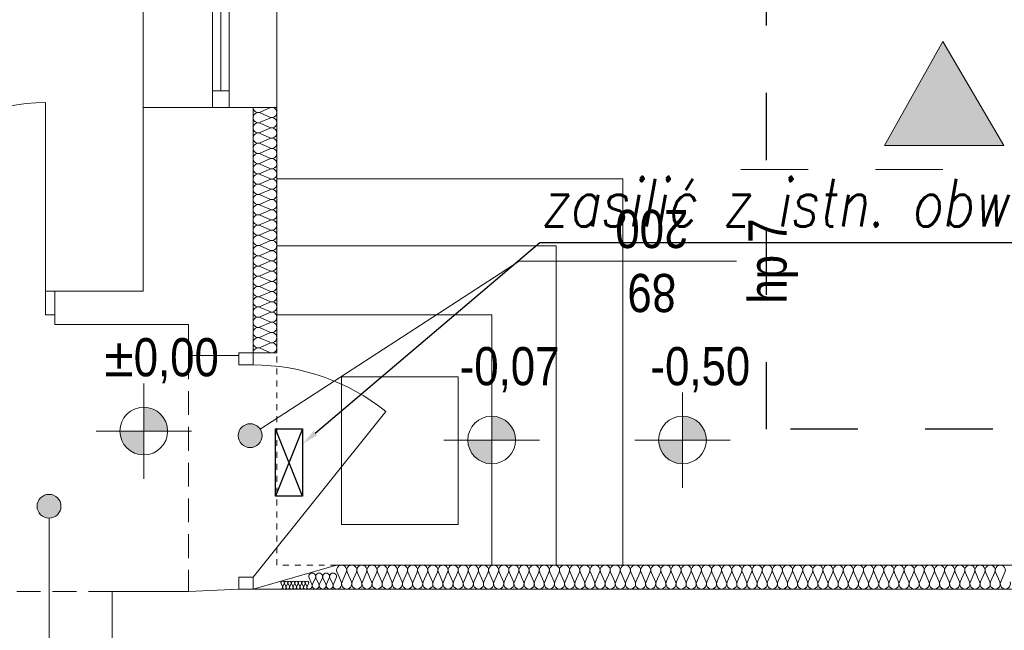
# Model space of a CAD drawing. Extents: x -635870 to -372006, y -44437 to 104716.
# Tile 209 of 221: x -481708 to -477582, y 38371 to 40933. Entities that reach past the tile are written whole.
import ezdxf
from ezdxf import colors
from ezdxf.entities.mleader import LeaderData, LeaderLine
from ezdxf.math import Vec2, Vec3

# ---------------------------------------------------------------- set-up
doc = ezdxf.new("R2010")
doc.units = 0
doc.header["$MEASUREMENT"] = 0
for name, pattern in [('Dashed', [564.444447, 282.222223, -282.222223]), ('Hidden Line', [50, 25, -25]), ('Krawędzie ukryte', [150, 100, -50])]:
    doc.linetypes.add(name, pattern=pattern)
for name, color, linetype in [('!OSWIETLENIE-LL', 1, 'Continuous'), ('Inwent Izolacje', 252, 'Continuous'), ('INWENT RURY SPUSTOWE', 252, 'Continuous'), ('INWENT RZĘDNE', 252, 'Continuous'), ('INWENT. OKNA', 252, 'Continuous')]:
    doc.layers.add(name, color=color, linetype=linetype)
for name, color, linetype, lineweight in [('$ IE_OPISY', 7, 'Continuous', 25), ('Inwent Izolacje_Nr_Pióra__2', 252, 'Continuous', 13), ('INWENT OPISY_Nr_Pióra__21', 252, 'Continuous', 9), ('INWENT OPISY_Nr_Pióra__41', 252, 'Continuous', 15), ('INWENT RURY SPUSTOWE_Nr_Pióra__21', 252, 'Continuous', 9), ('INWENT RZĘDNE_Nr_Pióra__21', 252, 'Continuous', 9), ('INWENT. DRZWI_Nr_Pióra__5', 252, 'Continuous', 13), ('INWENT. OKNA_Nr_Pióra__21', 252, 'Continuous', 9), ('INWENT. OKNA_Nr_Pióra__5', 252, 'Continuous', 13), ('INWENT.ŚCIANY_Nr_Pióra__1', 252, 'Continuous', 25), ('INWENT.ŚCIANY_Nr_Pióra__20', 252, 'Continuous', 60), ('INWENT.ŚCIANY_Nr_Pióra__21', 252, 'Continuous', 9), ('INWENT.ŚCIANY_Nr_Pióra__3', 252, 'Continuous', 13), ('Istniejące schody_Nr_Pióra__21', 252, 'Continuous', 9), ('Istniejące stropy_Nr_Pióra__5', 252, 'Continuous', 13)]:
    doc.layers.add(name, color=color, linetype=linetype, lineweight=lineweight)
doc.styles.add('GENERATED_STYLE_1', font='ARIALN.TTF')
doc.styles.add('GENERATED_STYLE_5', font='ARIALN.TTF')
doc.styles.add('ROMANS', font='romans.shx', dxfattribs={"width": 0.85})

# ---------------------------------------------------------------- blocks, each defined once
blk = doc.blocks.new('Izolacja cieplna 14_146', base_point=(-480730.2, 40564.5))
at = {"layer": 'Inwent Izolacje_Nr_Pióra__2', "linetype": 'Continuous'}
for p, q in [((-480660, 40562.7), (-480700.4, 40544.9)), ((-480700.4, 40541.3), (-480660, 40523.4)), ((-480660, 40519.8), (-480700.4, 40502)), ((-480700.4, 40498.4), (-480660, 40480.5)), ((-480660, 40476.9), (-480700.4, 40459.1)), ((-480700.4, 40455.4), (-480660, 40437.6)), ((-480660, 40434), (-480700.4, 40416.1)), ((-480700.4, 40412.5), (-480660, 40394.7)), ((-480660, 40391.1), (-480700.4, 40373.2)), ((-480700.4, 40369.6), (-480660, 40351.8)), ((-480660, 40348.2), (-480700.4, 40330.3)), ((-480700.4, 40326.7), (-480660, 40308.8)), ((-480660, 40305.2), (-480700.4, 40287.4)), ((-480700.4, 40283.8), (-480660, 40265.9)), ((-480660, 40262.3), (-480700.4, 40244.5)), ((-480700.4, 40240.9), (-480660, 40223)), ((-480660, 40219.4), (-480700.4, 40201.6)), ((-480700.4, 40197.9), (-480660, 40180.1)), ((-480660, 40176.5), (-480700.4, 40158.6)), ((-480700.4, 40155), (-480660, 40137.2)), ((-480660, 40133.6), (-480700.4, 40115.7)), ((-480700.4, 40112.1), (-480660, 40094.3)), ((-480660, 40090.7), (-480700.4, 40072.8)), ((-480700.4, 40069.2), (-480660, 40051.3)), ((-480660, 40047.7), (-480700.4, 40029.9)), ((-480700.4, 40026.3), (-480660, 40008.4)), ((-480660, 40004.8), (-480700.4, 39987)), ((-480700.4, 39983.4), (-480660, 39965.5)), ((-480660, 39961.9), (-480700.4, 39944.1)), ((-480700.4, 39940.4), (-480660, 39922.6)), ((-480660, 39919), (-480700.4, 39901.1)), ((-480700.4, 39897.5), (-480660, 39879.7)), ((-480660, 39876.1), (-480700.4, 39858.2)), ((-480700.4, 39854.6), (-480660, 39836.8)), ((-480660, 39833.2), (-480700.4, 39815.3)), ((-480700.4, 39811.7), (-480660, 39793.8)), ((-480660, 39790.2), (-480700.4, 39772.4)), ((-480700.4, 39768.8), (-480660, 39750.9)), ((-480660, 39747.3), (-480700.4, 39729.5)), ((-480700.4, 39725.9), (-480660, 39708)), ((-480660, 39704.4), (-480700.4, 39686.6)), ((-480700.4, 39682.9), (-480660, 39665.1)), ((-480660, 39661.5), (-480700.4, 39643.6)), ((-480700.4, 39640), (-480660, 39622.2)), ((-480660, 39618.6), (-480700.4, 39600.7)), ((-480700.4, 39597.1), (-480660, 39579.3)), ((-480660, 39575.7), (-480700.4, 39557.8)), ((-480700.4, 39554.2), (-480660, 39536.3))]:
    blk.add_line(p, q, dxfattribs=at)
for centre, start_param, end_param in [((-480708.9, 40564.5), 4.712389, 6.695979), ((-480651.5, 40543.1), 5.870392, 9.837571), ((-480708.9, 40521.6), 2.7288, 6.695979), ((-480651.5, 40500.2), 5.870392, 9.837571), ((-480708.9, 40478.7), 2.7288, 6.695979), ((-480651.5, 40457.2), 5.870392, 9.837571), ((-480708.9, 40435.8), 2.7288, 6.695979), ((-480651.5, 40414.3), 5.870392, 9.837571), ((-480708.9, 40392.9), 2.7288, 6.695979), ((-480651.5, 40371.4), 5.870392, 9.837571), ((-480708.9, 40350), 2.7288, 6.695979), ((-480651.5, 40328.5), 5.870392, 9.837571), ((-480708.9, 40307), 2.7288, 6.695979), ((-480708.9, 40264.1), 2.7288, 6.695979), ((-480651.5, 40285.6), 5.870392, 9.837571), ((-480708.9, 40221.2), 2.7288, 6.695979), ((-480651.5, 40242.7), 5.870392, 9.837571), ((-480708.9, 40178.3), 2.7288, 6.695979), ((-480651.5, 40199.7), 5.870392, 9.837571), ((-480708.9, 40135.4), 2.7288, 6.695979), ((-480651.5, 40156.8), 5.870392, 9.837571), ((-480708.9, 40092.5), 2.7288, 6.695979), ((-480651.5, 40113.9), 5.870392, 9.837571), ((-480708.9, 40049.5), 2.7288, 6.695979), ((-480651.5, 40071), 5.870392, 9.837571), ((-480708.9, 40006.6), 2.7288, 6.695979), ((-480651.5, 40028.1), 5.870392, 9.837571), ((-480708.9, 39963.7), 2.7288, 6.695979), ((-480651.5, 39985.2), 5.870392, 9.837571), ((-480708.9, 39920.8), 2.7288, 6.695979), ((-480651.5, 39942.2), 5.870392, 9.837571), ((-480708.9, 39877.9), 2.7288, 6.695979), ((-480651.5, 39899.3), 5.870392, 9.837571), ((-480708.9, 39835), 2.7288, 6.695979), ((-480651.5, 39856.4), 5.870392, 9.837571), ((-480708.9, 39792), 2.7288, 6.695979), ((-480651.5, 39813.5), 5.870392, 9.837571), ((-480651.5, 39770.6), 5.870392, 9.837571), ((-480708.9, 39749.1), 2.7288, 6.695979), ((-480651.5, 39727.7), 5.870392, 9.837571), ((-480708.9, 39706.2), 2.7288, 6.695979), ((-480651.5, 39684.7), 5.870392, 9.837571), ((-480708.9, 39663.3), 2.7288, 6.695979), ((-480651.5, 39641.8), 5.870392, 9.837571), ((-480708.9, 39620.4), 2.7288, 6.695979), ((-480651.5, 39598.9), 5.870392, 9.837571), ((-480708.9, 39577.5), 2.7288, 6.695979), ((-480651.5, 39556), 5.870392, 9.837571), ((-480708.9, 39534.5), 2.7288, 4.712389)]:
    blk.add_ellipse(centre, major_axis=(0, -21.5), ratio=0.991121, start_param=start_param, end_param=end_param, dxfattribs=at)
blk = doc.blocks.new('Izolacja cieplna 14_147', base_point=(-480380.2, 38544.5))
at = {"layer": 'Inwent Izolacje_Nr_Pióra__2', "linetype": 'Continuous'}
for p, q in [((-480378.4, 38614.7), (-480360.7, 38574.3)), ((-480357.2, 38574.3), (-480339.5, 38614.7)), ((-480335.9, 38614.7), (-480318.3, 38574.3)), ((-480314.7, 38574.3), (-480297, 38614.7)), ((-480293.5, 38614.7), (-480275.8, 38574.3)), ((-480272.2, 38574.3), (-480254.6, 38614.7)), ((-480251, 38614.7), (-480233.4, 38574.3)), ((-480229.8, 38574.3), (-480212.1, 38614.7)), ((-480208.6, 38614.7), (-480190.9, 38574.3)), ((-480187.3, 38574.3), (-480169.7, 38614.7)), ((-480166.1, 38614.7), (-480148.4, 38574.3)), ((-480144.9, 38574.3), (-480127.2, 38614.7)), ((-480123.6, 38614.7), (-480106, 38574.3)), ((-480102.4, 38574.3), (-480084.7, 38614.7)), ((-480081.2, 38614.7), (-480063.5, 38574.3)), ((-480059.9, 38574.3), (-480042.3, 38614.7)), ((-480038.7, 38614.7), (-480021, 38574.3)), ((-480017.5, 38574.3), (-479999.8, 38614.7)), ((-479996.2, 38614.7), (-479978.6, 38574.3)), ((-479975, 38574.3), (-479957.3, 38614.7)), ((-479953.8, 38614.7), (-479936.1, 38574.3)), ((-479932.5, 38574.3), (-479914.9, 38614.7)), ((-479911.3, 38614.7), (-479893.7, 38574.3)), ((-479890.1, 38574.3), (-479872.4, 38614.7)), ((-479868.9, 38614.7), (-479851.2, 38574.3)), ((-479847.6, 38574.3), (-479830, 38614.7)), ((-479826.4, 38614.7), (-479808.7, 38574.3)), ((-479805.2, 38574.3), (-479787.5, 38614.7)), ((-479783.9, 38614.7), (-479766.3, 38574.3)), ((-479762.7, 38574.3), (-479745, 38614.7)), ((-479741.5, 38614.7), (-479723.8, 38574.3)), ((-479720.2, 38574.3), (-479702.6, 38614.7)), ((-479699, 38614.7), (-479681.3, 38574.3)), ((-479677.8, 38574.3), (-479660.1, 38614.7)), ((-479656.5, 38614.7), (-479638.9, 38574.3)), ((-479635.3, 38574.3), (-479617.6, 38614.7)), ((-479614.1, 38614.7), (-479596.4, 38574.3)), ((-479592.9, 38574.3), (-479575.2, 38614.7)), ((-479571.6, 38614.7), (-479554, 38574.3)), ((-479550.4, 38574.3), (-479532.7, 38614.7)), ((-479529.2, 38614.7), (-479511.5, 38574.3)), ((-479507.9, 38574.3), (-479490.3, 38614.7)), ((-479486.7, 38614.7), (-479469, 38574.3)), ((-479465.5, 38574.3), (-479447.8, 38614.7)), ((-479444.2, 38614.7), (-479426.6, 38574.3)), ((-479423, 38574.3), (-479405.3, 38614.7)), ((-479401.8, 38614.7), (-479384.1, 38574.3)), ((-479380.5, 38574.3), (-479362.9, 38614.7)), ((-479359.3, 38614.7), (-479341.6, 38574.3)), ((-479338.1, 38574.3), (-479320.4, 38614.7)), ((-479316.8, 38614.7), (-479299.2, 38574.3)), ((-479295.6, 38574.3), (-479277.9, 38614.7)), ((-479274.4, 38614.7), (-479256.7, 38574.3)), ((-479253.2, 38574.3), (-479235.5, 38614.7)), ((-479231.9, 38614.7), (-479214.3, 38574.3)), ((-479210.7, 38574.3), (-479193, 38614.7)), ((-479189.5, 38614.7), (-479171.8, 38574.3)), ((-479168.2, 38574.3), (-479150.6, 38614.7)), ((-479147, 38614.7), (-479129.3, 38574.3)), ((-479125.8, 38574.3), (-479108.1, 38614.7)), ((-479104.5, 38614.7), (-479086.9, 38574.3)), ((-479083.3, 38574.3), (-479065.6, 38614.7)), ((-479062.1, 38614.7), (-479044.4, 38574.3)), ((-479040.8, 38574.3), (-479023.2, 38614.7)), ((-479019.6, 38614.7), (-479001.9, 38574.3)), ((-478998.4, 38574.3), (-478980.7, 38614.7)), ((-478977.1, 38614.7), (-478959.5, 38574.3)), ((-478955.9, 38574.3), (-478938.3, 38614.7)), ((-478934.7, 38614.7), (-478917, 38574.3)), ((-478913.5, 38574.3), (-478895.8, 38614.7)), ((-478892.2, 38614.7), (-478874.6, 38574.3)), ((-478871, 38574.3), (-478853.3, 38614.7)), ((-478849.8, 38614.7), (-478832.1, 38574.3)), ((-478828.5, 38574.3), (-478810.9, 38614.7)), ((-478807.3, 38614.7), (-478789.6, 38574.3)), ((-478786.1, 38574.3), (-478768.4, 38614.7)), ((-478764.8, 38614.7), (-478747.2, 38574.3)), ((-478743.6, 38574.3), (-478725.9, 38614.7)), ((-478722.4, 38614.7), (-478704.7, 38574.3)), ((-478701.1, 38574.3), (-478683.5, 38614.7)), ((-478679.9, 38614.7), (-478662.2, 38574.3)), ((-478658.7, 38574.3), (-478641, 38614.7)), ((-478637.4, 38614.7), (-478619.8, 38574.3)), ((-478616.2, 38574.3), (-478598.6, 38614.7)), ((-478595, 38614.7), (-478577.3, 38574.3)), ((-478573.8, 38574.3), (-478556.1, 38614.7)), ((-478552.5, 38614.7), (-478534.9, 38574.3)), ((-478531.3, 38574.3), (-478513.6, 38614.7)), ((-478510.1, 38614.7), (-478492.4, 38574.3)), ((-478488.8, 38574.3), (-478471.2, 38614.7)), ((-478467.6, 38614.7), (-478449.9, 38574.3)), ((-478446.4, 38574.3), (-478428.7, 38614.7)), ((-478425.1, 38614.7), (-478407.5, 38574.3)), ((-478403.9, 38574.3), (-478386.2, 38614.7)), ((-478382.7, 38614.7), (-478365, 38574.3)), ((-478361.4, 38574.3), (-478343.8, 38614.7)), ((-478340.2, 38614.7), (-478322.5, 38574.3)), ((-478319, 38574.3), (-478301.3, 38614.7)), ((-478297.7, 38614.7), (-478280.1, 38574.3)), ((-478276.5, 38574.3), (-478258.9, 38614.7)), ((-478255.3, 38614.7), (-478237.6, 38574.3)), ((-478234.1, 38574.3), (-478216.4, 38614.7)), ((-478212.8, 38614.7), (-478195.2, 38574.3)), ((-478191.6, 38574.3), (-478173.9, 38614.7)), ((-478170.4, 38614.7), (-478152.7, 38574.3)), ((-478149.1, 38574.3), (-478131.5, 38614.7)), ((-478127.9, 38614.7), (-478110.2, 38574.3)), ((-478106.7, 38574.3), (-478089, 38614.7)), ((-478085.4, 38614.7), (-478067.8, 38574.3)), ((-478064.2, 38574.3), (-478046.5, 38614.7)), ((-478043, 38614.7), (-478025.3, 38574.3)), ((-478021.7, 38574.3), (-478004.1, 38614.7)), ((-478000.5, 38614.7), (-477982.8, 38574.3)), ((-477979.3, 38574.3), (-477961.6, 38614.7)), ((-477958.1, 38614.7), (-477940.4, 38574.3)), ((-477936.8, 38574.3), (-477919.2, 38614.7)), ((-477915.6, 38614.7), (-477897.9, 38574.3)), ((-477894.4, 38574.3), (-477876.7, 38614.7)), ((-477873.1, 38614.7), (-477855.5, 38574.3)), ((-477851.9, 38574.3), (-477834.2, 38614.7)), ((-477830.7, 38614.7), (-477813, 38574.3)), ((-477809.4, 38574.3), (-477791.8, 38614.7)), ((-477788.2, 38614.7), (-477770.5, 38574.3)), ((-477767, 38574.3), (-477749.3, 38614.7)), ((-477745.7, 38614.7), (-477728.1, 38574.3)), ((-477724.5, 38574.3), (-477706.8, 38614.7)), ((-477703.3, 38614.7), (-477685.6, 38574.3)), ((-477682, 38574.3), (-477664.4, 38614.7)), ((-477660.8, 38614.7), (-477643.2, 38574.3)), ((-477639.6, 38574.3), (-477621.9, 38614.7)), ((-477618.4, 38614.7), (-477600.7, 38574.3)), ((-477597.1, 38574.3), (-477579.5, 38614.7))]:
    blk.add_line(p, q, dxfattribs=at)
for centre, start_param, end_param in [((-480359, 38623.3), 4.299595, 8.266775), ((-480316.5, 38623.3), 4.299595, 8.266775), ((-480274, 38623.3), 4.299595, 8.266775), ((-480231.6, 38623.3), 4.299595, 8.266775), ((-480189.1, 38623.3), 4.299595, 8.266775), ((-480146.6, 38623.3), 4.299595, 8.266775), ((-480104.2, 38623.3), 4.299595, 8.266775), ((-480061.7, 38623.3), 4.299595, 8.266775), ((-480019.3, 38623.3), 4.299595, 8.266775), ((-479976.8, 38623.3), 4.299595, 8.266775), ((-479934.3, 38623.3), 4.299595, 8.266775), ((-479891.9, 38623.3), 4.299595, 8.266775), ((-479849.4, 38623.3), 4.299595, 8.266775), ((-479806.9, 38623.3), 4.299595, 8.266775), ((-479764.5, 38623.3), 4.299595, 8.266775), ((-479722, 38623.3), 4.299595, 8.266775), ((-479679.6, 38623.3), 4.299595, 8.266775), ((-479637.1, 38623.3), 4.299595, 8.266775), ((-479594.6, 38623.3), 4.299595, 8.266775), ((-479552.2, 38623.3), 4.299595, 8.266775), ((-479509.7, 38623.3), 4.299595, 8.266775), ((-479467.2, 38623.3), 4.299595, 8.266775), ((-479424.8, 38623.3), 4.299595, 8.266775), ((-479382.3, 38623.3), 4.299595, 8.266775), ((-479339.9, 38623.3), 4.299595, 8.266775), ((-479297.4, 38623.3), 4.299595, 8.266775), ((-479254.9, 38623.3), 4.299595, 8.266775), ((-479212.5, 38623.3), 4.299595, 8.266775), ((-479170, 38623.3), 4.299595, 8.266775), ((-479127.5, 38623.3), 4.299595, 8.266775), ((-479085.1, 38623.3), 4.299595, 8.266775), ((-479042.6, 38623.3), 4.299595, 8.266775), ((-479000.2, 38623.3), 4.299595, 8.266775), ((-478957.7, 38623.3), 4.299595, 8.266775), ((-478915.2, 38623.3), 4.299595, 8.266775), ((-478872.8, 38623.3), 4.299595, 8.266775), ((-478830.3, 38623.3), 4.299595, 8.266775), ((-478787.8, 38623.3), 4.299595, 8.266775), ((-478745.4, 38623.3), 4.299595, 8.266775), ((-478702.9, 38623.3), 4.299595, 8.266775), ((-478660.5, 38623.3), 4.299595, 8.266775), ((-478618, 38623.3), 4.299595, 8.266775), ((-478575.5, 38623.3), 4.299595, 8.266775), ((-478533.1, 38623.3), 4.299595, 8.266775), ((-478490.6, 38623.3), 4.299595, 8.266775), ((-478448.2, 38623.3), 4.299595, 8.266775), ((-478405.7, 38623.3), 4.299595, 8.266775), ((-478363.2, 38623.3), 4.299595, 8.266775), ((-478320.8, 38623.3), 4.299595, 8.266775), ((-478278.3, 38623.3), 4.299595, 8.266775), ((-478235.8, 38623.3), 4.299595, 8.266775), ((-478193.4, 38623.3), 4.299595, 8.266775), ((-478150.9, 38623.3), 4.299595, 8.266775), ((-478108.5, 38623.3), 4.299595, 8.266775), ((-478066, 38623.3), 4.299595, 8.266775), ((-478023.5, 38623.3), 4.299595, 8.266775), ((-477981.1, 38623.3), 4.299595, 8.266775), ((-477938.6, 38623.3), 4.299595, 8.266775), ((-477896.1, 38623.3), 4.299595, 8.266775), ((-477853.7, 38623.3), 4.299595, 8.266775), ((-477811.2, 38623.3), 4.299595, 8.266775), ((-477768.8, 38623.3), 4.299595, 8.266775), ((-477726.3, 38623.3), 4.299595, 8.266775), ((-477683.8, 38623.3), 4.299595, 8.266775), ((-477641.4, 38623.3), 4.299595, 8.266775), ((-477598.9, 38623.3), 4.299595, 8.266775), ((-480380.2, 38565.8), 3.141593, 5.125182), ((-480337.7, 38565.8), 1.158004, 5.125183), ((-480295.3, 38565.8), 1.158004, 5.125183), ((-480252.8, 38565.8), 1.158004, 5.125183), ((-480210.3, 38565.8), 1.158004, 5.125183), ((-480167.9, 38565.8), 1.158004, 5.125183), ((-480125.4, 38565.8), 1.158004, 5.125183), ((-480083, 38565.8), 1.158004, 5.125183), ((-480040.5, 38565.8), 1.158004, 5.125183), ((-479998, 38565.8), 1.158004, 5.125183), ((-479955.6, 38565.8), 1.158004, 5.125183), ((-479913.1, 38565.8), 1.158004, 5.125183), ((-479870.6, 38565.8), 1.158004, 5.125183), ((-479828.2, 38565.8), 1.158004, 5.125183), ((-479785.7, 38565.8), 1.158004, 5.125183), ((-479743.3, 38565.8), 1.158004, 5.125183), ((-479700.8, 38565.8), 1.158004, 5.125183), ((-479658.3, 38565.8), 1.158004, 5.125183), ((-479615.9, 38565.8), 1.158004, 5.125183), ((-479573.4, 38565.8), 1.158004, 5.125183), ((-479530.9, 38565.8), 1.158004, 5.125183), ((-479488.5, 38565.8), 1.158004, 5.125183), ((-479446, 38565.8), 1.158004, 5.125183), ((-479403.6, 38565.8), 1.158004, 5.125183), ((-479361.1, 38565.8), 1.158004, 5.125183), ((-479318.6, 38565.8), 1.158004, 5.125183), ((-479276.2, 38565.8), 1.158004, 5.125183), ((-479233.7, 38565.8), 1.158004, 5.125183), ((-479191.2, 38565.8), 1.158004, 5.125183), ((-479148.8, 38565.8), 1.158004, 5.125183), ((-479106.3, 38565.8), 1.158004, 5.125183), ((-479063.9, 38565.8), 1.158004, 5.125183), ((-479021.4, 38565.8), 1.158004, 5.125183), ((-478978.9, 38565.8), 1.158004, 5.125183), ((-478936.5, 38565.8), 1.158004, 5.125183), ((-478894, 38565.8), 1.158004, 5.125183), ((-478851.5, 38565.8), 1.158004, 5.125183), ((-478809.1, 38565.8), 1.158004, 5.125183), ((-478766.6, 38565.8), 1.158004, 5.125183), ((-478724.2, 38565.8), 1.158004, 5.125183), ((-478681.7, 38565.8), 1.158004, 5.125183), ((-478639.2, 38565.8), 1.158004, 5.125183), ((-478596.8, 38565.8), 1.158004, 5.125183), ((-478554.3, 38565.8), 1.158004, 5.125183), ((-478511.8, 38565.8), 1.158004, 5.125183), ((-478469.4, 38565.8), 1.158004, 5.125183), ((-478426.9, 38565.8), 1.158004, 5.125183), ((-478384.5, 38565.8), 1.158004, 5.125183), ((-478342, 38565.8), 1.158004, 5.125183), ((-478299.5, 38565.8), 1.158004, 5.125183), ((-478257.1, 38565.8), 1.158004, 5.125183), ((-478214.6, 38565.8), 1.158004, 5.125183), ((-478172.1, 38565.8), 1.158004, 5.125183), ((-478129.7, 38565.8), 1.158004, 5.125183), ((-478087.2, 38565.8), 1.158004, 5.125183), ((-478044.8, 38565.8), 1.158004, 5.125183), ((-478002.3, 38565.8), 1.158004, 5.125183), ((-477959.8, 38565.8), 1.158004, 5.125183), ((-477917.4, 38565.8), 1.158004, 5.125183), ((-477874.9, 38565.8), 1.158004, 5.125183), ((-477832.4, 38565.8), 1.158004, 5.125183), ((-477790, 38565.8), 1.158004, 5.125183), ((-477747.5, 38565.8), 1.158004, 5.125183), ((-477705.1, 38565.8), 1.158004, 5.125183), ((-477662.6, 38565.8), 1.158004, 5.125183), ((-477620.1, 38565.8), 1.158004, 5.125183), ((-477577.7, 38565.8), 1.158004, 5.125183)]:
    blk.add_ellipse(centre, major_axis=(0, 21.3), ratio=0.998277, start_param=start_param, end_param=end_param, dxfattribs=at)
blk = doc.blocks.new('Izolacja cieplna 14_148', base_point=(-480496.9, 38544.5))
at = {"layer": 'Inwent Izolacje_Nr_Pióra__2', "linetype": 'Continuous'}
for p, q in [((-480495.6, 38591.3), (-480483.5, 38564.4)), ((-480481, 38564.4), (-480468.9, 38591.3)), ((-480466.5, 38591.3), (-480454.3, 38564.4)), ((-480451.9, 38564.4), (-480439.7, 38591.3)), ((-480437.3, 38591.3), (-480425.2, 38564.4)), ((-480422.7, 38564.4), (-480410.6, 38591.3)), ((-480408.1, 38591.3), (-480396, 38564.4)), ((-480393.5, 38564.4), (-480381.4, 38591.3))]:
    blk.add_line(p, q, dxfattribs=at)
for centre, start_param, end_param in [((-480482.3, 38597), 5.870392, 9.837571), ((-480453.1, 38597), 5.870392, 9.837571), ((-480423.9, 38597), 5.870392, 9.837571), ((-480394.8, 38597), 5.870392, 9.837571), ((-480496.9, 38558.7), 4.712389, 6.695979), ((-480467.7, 38558.7), 2.7288, 6.695979), ((-480438.5, 38558.7), 2.7288, 6.695979), ((-480409.4, 38558.7), 2.7288, 6.695979), ((-480380.2, 38558.7), 2.7288, 4.712389)]:
    blk.add_ellipse(centre, major_axis=(14.6, 0), ratio=0.972252, start_param=start_param, end_param=end_param, dxfattribs=at)
blk = doc.blocks.new('Izolacja cieplna 14_149', base_point=(-480613.5, 38544.5))
at = {"layer": 'Inwent Izolacje_Nr_Pióra__2', "linetype": 'Continuous'}
for p, q in [((-480612.9, 38567.9), (-480606.8, 38554.5)), ((-480605.6, 38554.5), (-480599.5, 38567.9)), ((-480598.3, 38567.9), (-480592.3, 38554.5)), ((-480591, 38554.5), (-480585, 38567.9)), ((-480583.7, 38567.9), (-480577.7, 38554.5)), ((-480576.4, 38554.5), (-480570.4, 38567.9)), ((-480569.2, 38567.9), (-480563.1, 38554.5)), ((-480561.9, 38554.5), (-480555.8, 38567.9)), ((-480554.6, 38567.9), (-480548.5, 38554.5)), ((-480547.3, 38554.5), (-480541.2, 38567.9)), ((-480540, 38567.9), (-480533.9, 38554.5)), ((-480532.7, 38554.5), (-480526.6, 38567.9)), ((-480525.4, 38567.9), (-480519.3, 38554.5)), ((-480518.1, 38554.5), (-480512, 38567.9)), ((-480510.8, 38567.9), (-480504.8, 38554.5)), ((-480503.5, 38554.5), (-480497.5, 38567.9))]:
    blk.add_line(p, q, dxfattribs=at)
for centre, start_param, end_param in [((-480606.2, 38570.8), 5.870392, 9.837571), ((-480591.6, 38570.8), 5.870392, 9.837571), ((-480577.1, 38570.8), 5.870392, 9.837571), ((-480562.5, 38570.8), 5.870392, 9.837571), ((-480547.9, 38570.8), 5.870392, 9.837571), ((-480533.3, 38570.8), 5.870392, 9.837571), ((-480518.7, 38570.8), 5.870392, 9.837571), ((-480504.1, 38570.8), 5.870392, 9.837571), ((-480613.5, 38551.6), 4.712389, 6.695979), ((-480598.9, 38551.6), 2.7288, 6.695979), ((-480584.4, 38551.6), 2.7288, 6.695979), ((-480569.8, 38551.6), 2.7288, 6.695979), ((-480555.2, 38551.6), 2.7288, 6.695979), ((-480540.6, 38551.6), 2.7288, 6.695979), ((-480526, 38551.6), 2.7288, 6.695979), ((-480511.4, 38551.6), 2.7288, 6.695979), ((-480496.9, 38551.6), 2.7288, 4.712389)]:
    blk.add_ellipse(centre, major_axis=(7.29, 0), ratio=0.972252, start_param=start_param, end_param=end_param, dxfattribs=at)
blk = doc.blocks.new('Linia_4', base_point=(-481585.2, 36765.6))
at = {"layer": 'INWENT RURY SPUSTOWE_Nr_Pióra__21', "linetype": 'Continuous'}
blk.add_hatch(color=256, dxfattribs=at).paths.add_polyline_path([(-481535.2, 38891.5), (-481539, 38910.7), (-481549.8, 38926.9), (-481566, 38937.7), (-481585.2, 38941.5), (-481604.3, 38937.7), (-481620.5, 38926.9), (-481631.4, 38910.7), (-481635.2, 38891.5), (-481631.4, 38872.4), (-481620.5, 38856.2), (-481604.3, 38845.4), (-481585.2, 38841.5), (-481566, 38845.4), (-481549.8, 38856.2), (-481539, 38872.4)], flags=0)
blk.add_line((-481585.2, 36765.6), (-481585.2, 38841.5), dxfattribs=at)
blk.add_circle((-481585.2, 38891.5), 50, dxfattribs=at)
blk = doc.blocks.new('Linia_5', base_point=(-479614.6, 39920.3))
at = {"layer": 'INWENT. OKNA_Nr_Pióra__21', "linetype": 'Continuous'}
blk.add_hatch(color=256, dxfattribs=at).paths.add_polyline_path([(-480692.5, 39187.8), (-480696.4, 39206.9), (-480707.2, 39223.1), (-480723.4, 39234), (-480742.5, 39237.8), (-480761.7, 39234), (-480777.9, 39223.1), (-480788.7, 39206.9), (-480792.5, 39187.8), (-480788.7, 39168.7), (-480777.9, 39152.4), (-480761.7, 39141.6), (-480742.5, 39137.8), (-480723.4, 39141.6), (-480707.2, 39152.4), (-480696.4, 39168.7)], flags=0)
blk.add_circle((-480742.5, 39187.8), 50, dxfattribs=at)
at = {"layer": 'INWENT. OKNA_Nr_Pióra__5', "linetype": 'Continuous'}
blk.add_line((-479614.6, 39920.3), (-480700.6, 39215), dxfattribs=at)
blk = doc.blocks.new('Koty wysokościowe_7', base_point=(-481188.1, 39207))
at = {"layer": 'INWENT RZĘDNE_Nr_Pióra__21', "linetype": 'Continuous'}
for points in [[(-481188.1, 39207), (-481088.1, 39207), (-481095.7, 39245.3), (-481117.4, 39277.7), (-481149.8, 39299.4), (-481188.1, 39307)], [(-481188.1, 39207), (-481288.1, 39207), (-481280.5, 39168.8), (-481258.8, 39136.3), (-481226.4, 39114.6), (-481188.1, 39107)]]:
    blk.add_hatch(color=256, dxfattribs=at).paths.add_polyline_path(points, flags=0)
for p, q in [((-481188.1, 39007), (-481188.1, 39407)), ((-481388.1, 39207), (-480988.1, 39207))]:
    blk.add_line(p, q, dxfattribs=at)
blk.add_circle((-481188.1, 39207), 100, dxfattribs=at)
at = {"layer": 'INWENT RZĘDNE_Nr_Pióra__21', "insert": (-481352.9, 39407), "char_height": 160, "attachment_point": 7, "style": 'GENERATED_STYLE_1'}
blk.add_mtext('{±0,00}', dxfattribs=at)
blk = doc.blocks.new('Koty wysokościowe_13', base_point=(-479730.2, 39169.5))
at = {"layer": 'INWENT RZĘDNE_Nr_Pióra__21', "linetype": 'Continuous'}
for points in [[(-479730.2, 39169.5), (-479630.2, 39169.5), (-479637.8, 39207.8), (-479659.5, 39240.2), (-479691.9, 39261.9), (-479730.2, 39269.5)], [(-479730.2, 39169.5), (-479830.2, 39169.5), (-479822.6, 39131.3), (-479800.9, 39098.8), (-479768.5, 39077.2), (-479730.2, 39069.5)]]:
    blk.add_hatch(color=256, dxfattribs=at).paths.add_polyline_path(points, flags=0)
for p, q in [((-479730.2, 38969.5), (-479730.2, 39369.5)), ((-479930.2, 39169.5), (-479530.2, 39169.5))]:
    blk.add_line(p, q, dxfattribs=at)
blk.add_circle((-479730.2, 39169.5), 100, dxfattribs=at)
at = {"layer": 'INWENT RZĘDNE_Nr_Pióra__21', "insert": (-479864.1, 39369.5), "char_height": 160, "attachment_point": 7, "style": 'GENERATED_STYLE_1'}
blk.add_mtext('{-0,07}', dxfattribs=at)
blk = doc.blocks.new('Koty wysokościowe_14', base_point=(-478930.7, 39169.5))
at = {"layer": 'INWENT RZĘDNE_Nr_Pióra__21', "linetype": 'Continuous'}
for points in [[(-478930.7, 39169.5), (-478830.7, 39169.5), (-478838.4, 39207.8), (-478860, 39240.2), (-478892.5, 39261.9), (-478930.7, 39269.5)], [(-478930.7, 39169.5), (-479030.7, 39169.5), (-479023.1, 39131.3), (-479001.5, 39098.8), (-478969, 39077.2), (-478930.7, 39069.5)]]:
    blk.add_hatch(color=256, dxfattribs=at).paths.add_polyline_path(points, flags=0)
for p, q in [((-478930.7, 38969.5), (-478930.7, 39369.5)), ((-479130.7, 39169.5), (-478730.7, 39169.5))]:
    blk.add_line(p, q, dxfattribs=at)
blk.add_circle((-478930.7, 39169.5), 100, dxfattribs=at)
at = {"layer": 'INWENT RZĘDNE_Nr_Pióra__21', "insert": (-479064.7, 39369.5), "char_height": 160, "attachment_point": 7, "style": 'GENERATED_STYLE_1'}
blk.add_mtext('{-0,50}', dxfattribs=at)

msp = doc.modelspace()

# ---------------------------------------------------------------- hatches: boundary and pattern name
at = {"layer": 'INWENT OPISY_Nr_Pióra__21', "linetype": 'Continuous', "lineweight": 15}
msp.add_hatch(color=252, dxfattribs=at).paths.add_polyline_path([(-477840.2, 40840.8), (-478084.5, 40404.5), (-477584.5, 40404.5)], flags=0)

# ---------------------------------------------------------------- linework, layer by layer
at = {"layer": '!OSWIETLENIE-LL'}
msp.add_lwpolyline([(-480636, 38934.2), (-480636, 39217), (-480522.7, 39217), (-480522.7, 38934.2)], close=True, dxfattribs=at)
for points in [[(-480522.7, 39217), (-480636, 38934.2)], [(-480522.7, 38934.2), (-480636, 39217)]]:
    msp.add_lwpolyline(points, dxfattribs=at)
at = {"layer": 'INWENT OPISY_Nr_Pióra__41', "color": 252, "linetype": 'Continuous', "lineweight": 15}
for p, q in [((-478084.5, 40404.5), (-477840.2, 40840.8)), ((-477840.2, 40840.8), (-477584.5, 40404.5)), ((-478084.5, 40404.5), (-477584.5, 40404.5))]:
    msp.add_line(p, q, dxfattribs=at)
at = {"layer": 'INWENT OPISY_Nr_Pióra__41', "color": 252, "linetype": 'Dashed', "lineweight": 15}
msp.add_line((-477840.2, 40304.5), (-478940.2, 40304.5), dxfattribs=at)
at = {"layer": 'INWENT. DRZWI_Nr_Pióra__5', "color": 252, "linetype": 'Continuous', "lineweight": 15}
for p, q in [((-481600.2, 39794.5), (-481600.2, 40584.5)), ((-481560.2, 39794.5), (-481600.2, 39794.5)), ((-481600.2, 39794.5), (-481600.2, 39694.5)), ((-481600.2, 39694.5), (-481560.2, 39694.5)), ((-480790.2, 39534.5), (-480790.2, 39484.5)), ((-480730.2, 39534.5), (-480790.2, 39534.5)), ((-480730.2, 39484.5), (-480730.2, 39534.5)), ((-480790.2, 39484.5), (-480730.2, 39484.5)), ((-480730.2, 38594.5), (-480173.9, 39289.3)), ((-480790.2, 38594.5), (-480790.2, 38544.5)), ((-480730.2, 38594.5), (-480790.2, 38594.5)), ((-480730.2, 38544.5), (-480730.2, 38594.5)), ((-480790.2, 38544.5), (-480730.2, 38544.5))]:
    msp.add_line(p, q, dxfattribs=at)
for centre, radius, start, end in [((-481600.2, 39794.5), 790, 90, 180), ((-480730.2, 38594.5), 890, 51.3172, 90)]:
    msp.add_arc(centre, radius, start, end, dxfattribs=at)
at = {"layer": 'INWENT. OKNA_Nr_Pióra__5', "color": 252, "linetype": 'Continuous', "lineweight": 15}
for p, q in [((-480900.2, 40564.5), (-480900.2, 41924.5)), ((-480830.2, 40564.5), (-480830.2, 41924.5)), ((-480865.2, 40634.5), (-480865.2, 41854.5)), ((-480900.2, 40634.5), (-480830.2, 40634.5)), ((-480900.2, 40564.5), (-480830.2, 40564.5)), ((-479614.6, 39920.3), (-478704.6, 39920.3))]:
    msp.add_line(p, q, dxfattribs=at)
at = {"layer": 'INWENT.ŚCIANY_Nr_Pióra__1', "color": 252, "linetype": 'Continuous', "lineweight": 15}
for p, q in [((-481190.2, 39794.5), (-481190.2, 40564.5)), ((-481190.2, 40564.5), (-480730.2, 40564.5)), ((-480730.2, 39534.5), (-480730.2, 40564.5)), ((-481560.2, 39654.5), (-481560.2, 39794.5)), ((-481560.2, 39794.5), (-481190.2, 39794.5)), ((-481560.2, 39654.5), (-481000.2, 39654.5)), ((-481000.2, 39654.5), (-481000.2, 39524.5)), ((-480790.2, 39524.5), (-480790.2, 39534.5)), ((-480790.2, 39534.5), (-480730.2, 39534.5)), ((-481000.2, 39524.5), (-480790.2, 39524.5)), ((-480790.2, 38544.5), (-481000.2, 38534.5)), ((-480790.2, 38544.5), (-471930.2, 38544.5)), ((-481320.2, 38124.5), (-481320.2, 38534.5)), ((-481000.2, 38534.5), (-481320.2, 38534.5))]:
    msp.add_line(p, q, dxfattribs=at)
at = {"layer": 'INWENT.ŚCIANY_Nr_Pióra__20', "color": 252, "linetype": 'Dashed', "lineweight": 30}
for p, q in [((-478578.8, 39214.5), (-478578.8, 41942.3)), ((-469728.7, 39214.5), (-478578.8, 39214.5))]:
    msp.add_line(p, q, dxfattribs=at)
at = {"layer": 'INWENT.ŚCIANY_Nr_Pióra__21', "color": 252, "linetype": 'Continuous', "lineweight": 15}
for p, q in [((-481190.2, 40564.5), (-481190.2, 41924.5)), ((-480630.2, 40564.5), (-480630.2, 41924.5))]:
    msp.add_line(p, q, dxfattribs=at)
at = {"layer": 'INWENT.ŚCIANY_Nr_Pióra__3', "color": 252, "linetype": 'Continuous', "lineweight": 15}
for p, q in [((-480630.2, 40564.5), (-480730.2, 40564.5)), ((-480630.2, 39534.5), (-480630.2, 40564.5)), ((-480730.2, 39534.5), (-480630.2, 39534.5)), ((-480730.2, 38544.5), (-480380.2, 38644.5)), ((-480380.2, 38644.5), (-471830.2, 38644.5))]:
    msp.add_line(p, q, dxfattribs=at)
at = {"layer": 'INWENT.ŚCIANY_Nr_Pióra__3', "color": 252, "linetype": 'Hidden Line', "lineweight": 15}
for p, q in [((-480630.2, 38644.5), (-480630.2, 39534.5)), ((-480380.2, 38644.5), (-480630.2, 38644.5))]:
    msp.add_line(p, q, dxfattribs=at)
at = {"layer": 'Istniejące schody_Nr_Pióra__21', "color": 252, "linetype": 'Continuous', "lineweight": 15}
for p, q in [((-479180.2, 40264.5), (-480630.2, 40264.5)), ((-479180.2, 38644.5), (-479180.2, 40264.5)), ((-479460.2, 39984.5), (-480630.2, 39984.5)), ((-479460.2, 38644.5), (-479460.2, 39984.5)), ((-479730.2, 39694.5), (-480630.2, 39694.5)), ((-479730.2, 38644.5), (-479730.2, 39694.5)), ((-480360.2, 38814.5), (-480360.2, 39434.5)), ((-480360.2, 39434.5), (-479870.2, 39434.5)), ((-479870.2, 39434.5), (-479870.2, 38814.5)), ((-479870.2, 38814.5), (-480360.2, 38814.5))]:
    msp.add_line(p, q, dxfattribs=at)
at = {"layer": 'Istniejące stropy_Nr_Pióra__5', "color": 252, "linetype": 'Krawędzie ukryte', "lineweight": 15}
for p, q in [((-481000.2, 39524.5), (-481000.2, 38534.5)), ((-481320.2, 38534.5), (-482270.2, 38534.5))]:
    msp.add_line(p, q, dxfattribs=at)

# ---------------------------------------------------------------- block references
at = {"layer": 'Inwent Izolacje', "color": 252, "linetype": 'Continuous', "lineweight": 15}
for name, p in [('Izolacja cieplna 14_146', (-480730.2, 40564.5)), ('Izolacja cieplna 14_147', (-480380.2, 38544.5)), ('Izolacja cieplna 14_149', (-480613.5, 38544.5)), ('Izolacja cieplna 14_148', (-480496.9, 38544.5))]:
    msp.add_blockref(name, p, dxfattribs=at)
at = {"layer": 'INWENT RURY SPUSTOWE', "color": 252, "linetype": 'Continuous', "lineweight": 15}
msp.add_blockref('Linia_4', (-481585.2, 36765.6), dxfattribs=at)
at = {"layer": 'INWENT RZĘDNE', "color": 252, "lineweight": 15}
for name, p in [('Koty wysokościowe_7', (-481188.1, 39207)), ('Koty wysokościowe_13', (-479730.2, 39169.5)), ('Koty wysokościowe_14', (-478930.7, 39169.5))]:
    msp.add_blockref(name, p, dxfattribs=at)
at = {"layer": 'INWENT. OKNA', "color": 252, "linetype": 'Continuous', "lineweight": 15}
msp.add_blockref('Linia_5', (-479614.6, 39920.3), dxfattribs=at)

# ---------------------------------------------------------------- texts
at = {"layer": 'INWENT. OKNA_Nr_Pióra__21', "color": 252, "linetype": 'Continuous', "lineweight": 15, "insert": (-479059.2, 39706.1), "char_height": 160, "width": 709.227, "attachment_point": 2, "rotation": 180, "line_spacing_factor": 1.007581, "style": 'GENERATED_STYLE_5'}
msp.add_mtext('{89\\P200}', dxfattribs=at)
at = {"layer": 'INWENT. OKNA_Nr_Pióra__21', "color": 252, "linetype": 'Continuous', "lineweight": 15, "insert": (-478654.6, 39920.3), "char_height": 160, "attachment_point": 2, "rotation": 90, "style": 'GENERATED_STYLE_5'}
msp.add_mtext('{hp 7}', dxfattribs=at)

# ---------------------------------------------------------------- leaders
at = {"layer": '$ IE_OPISY', "color": 7, "lineweight": 30}
ml = msp.add_multileader_mtext('Standard', dxfattribs=at)
ml.set_content('\\Q10;\\W0.8;zasilić z istn. obwodu oświetleniowego', color=7, style='ROMANS')
ml.set_leader_properties()
ml.build(insert=Vec2(0, 0))
ml.multileader.update_dxf_attribs({"text_left_attachment_type": 6, "text_right_attachment_type": 6, "dogleg_length": 0.36, "arrow_head_size": 70})
ctx = ml.context
ctx.base_point, ctx.char_height, ctx.arrow_head_size, ctx.landing_gap_size, ctx.plane_origin = Vec3(-479527.5, 39997.9), 200, 70, 0.9, Vec3(-507426.9, 40918.5)
ctx.left_attachment, ctx.right_attachment = 6, 6
notes = []
notes.append((ctx, [(0, (1, 1, 0), (-479527.9, 39997.9), (1, 0), 0.36, [(0, [(-480522.7, 39153)], 0, [])])]))
ctx.mtext.insert, ctx.mtext.rotation, ctx.mtext.width, ctx.mtext.defined_height, ctx.mtext.flow_direction = Vec3(-479526.6, 40264.5), 6.283185, 4429.801, 382.9, 5
for ctx, leaders in notes:
    for number, flags, end, landing, length, lines in leaders:
        leader = LeaderData()
        leader.index, (leader.has_last_leader_line, leader.has_dogleg_vector, leader.attachment_direction) = number, flags
        leader.last_leader_point, leader.dogleg_vector, leader.dogleg_length = Vec3(end), Vec3(landing), length
        for number, points, colour, breaks in lines:
            line = LeaderLine()
            line.index, line.vertices, line.color, line.breaks = number, Vec3.list(points), colors.encode_raw_color(colour), breaks
            leader.lines.append(line)
        ctx.leaders.append(leader)

doc.saveas('drawing.dxf')
